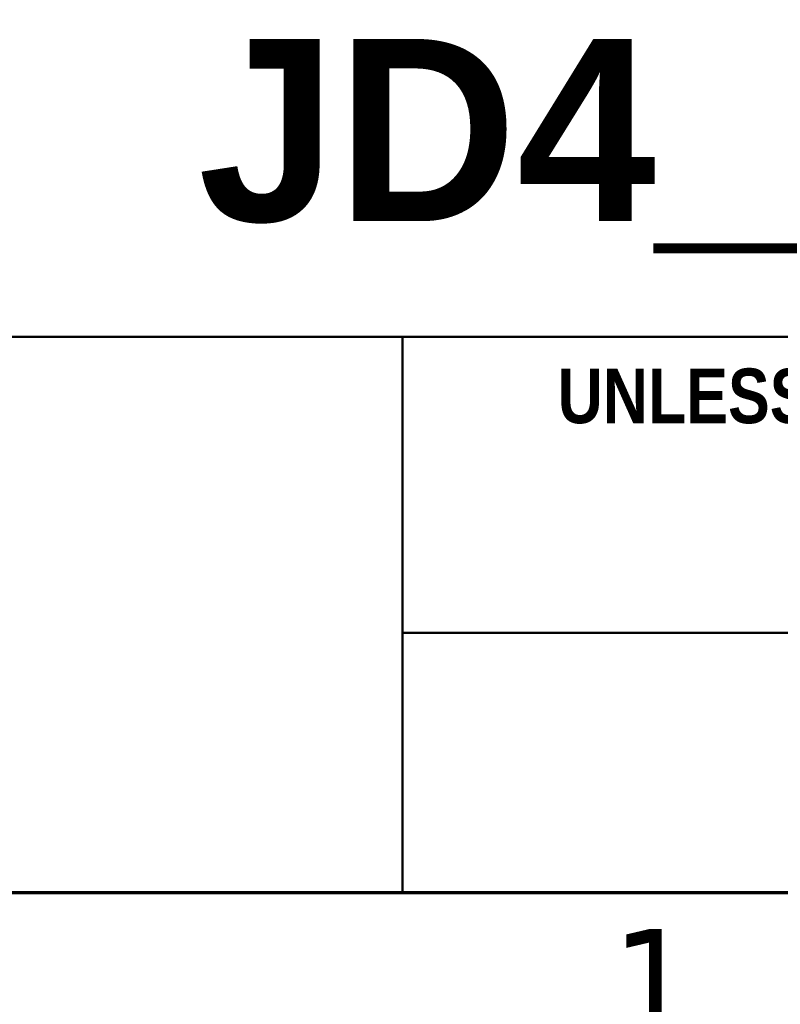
# Model space of a CAD drawing. Header units: inches. Extents: x 0.2 to 29.5, y 0.6 to 18.6.
# Tile 18 of 21: x 24.8 to 26.3, y 0.9 to 2.8. Entities that reach past the tile are written whole.
import ezdxf

# ---------------------------------------------------------------- set-up
doc = ezdxf.new("R2010")
doc.units = ezdxf.units.IN
doc.header["$LTSCALE"] = 1.75
doc.header["$MEASUREMENT"] = 0
doc.layers.add('Border (ANSI)', color=7, linetype='Continuous', lineweight=70)
doc.layers.add('Title (ANSI)', color=7, linetype='Continuous', lineweight=50)
doc.styles.add('Note Text (ANSI)', font='tahoma.ttf')
doc.styles.add('Text Style107', font='arialbd.ttf')
doc.styles.add('Text Style117', font='arialbd.ttf')
doc.styles.add('Text Style47', font='ARIALN.TTF')
doc.styles.add('Text Style50', font='arial.ttf')
doc.styles.add('Text Style55', font='arial.ttf')
doc.styles.add('Text Style59', font='arial.ttf')

# ---------------------------------------------------------------- blocks, each defined once
blk = doc.blocks.new('Borders Default Border')
at = {"layer": 'Border (ANSI)', "flags": 128}
blk.add_lwpolyline([(0.38, 0.62), (0.38, 10.38), (16.62, 10.38), (16.62, 0.62), (0.38, 0.62)], dxfattribs=at)
at = {"layer": 'Border (ANSI)', "insert": (14.8479, 0.46), "char_height": 0.12, "attachment_point": 7, "line_spacing_factor": 1.875, "style": 'Note Text (ANSI)'}
blk.add_mtext('1', dxfattribs=at)
blk = doc.blocks.new('Title Blocks ICD TITLE BLOCK MM CUSTOMER')
at = {"layer": 'Title (ANSI)'}
for p, q in [((7.2663, 7.8022), (11.2614, 7.8022)), ((9.2591, 7.1922), (9.2591, 7.8022)), ((9.2591, 7.4772), (11.2614, 7.4772)), ((11.2614, 7.1921), (3.2614, 7.1921))]:
    blk.add_line(p, q, dxfattribs=at)
at = {"layer": 'Title (ANSI)', "insert": (9.9772, 7.737), "char_height": 0.06, "attachment_point": 5, "style": 'Note Text (ANSI)'}
blk.add_mtext('\\fArial Narrow|b1|i0;\\H0.0600;UNLESS OTHERWISE SPECIFIED', dxfattribs=at)
at = {"layer": 'Title (ANSI)'}
for tag, p, height, style in [('<TITLE_1>_001', (3.6507, 8.3375), 0.09, 'Text Style50'), ('DESIGNER_001', (8.7789, 8.3294), 0.09, 'Text Style50'), ('<DRAWN_DATE>_001', (10.6141, 8.3294), 0.09, 'Text Style50'), ('<PART_NUMBER>_001', (9.0343, 7.9293), 0.2, 'Text Style117'), ('Sheet_Size_001', (7.3651, 7.9055), 0.13, 'Text Style55'), ('<REVISION_NUMBER>_001', (10.7692, 7.8528), 0.18, 'Text Style107'), ('Number_of_sheets_001', (11.097, 7.2619), 0.08, 'Text Style59'), ('COPYRIGHT_YEAR_001', (4.6226, 7.2707), 0.07, 'Text Style47'), ('Sheet_Number_001', (10.8001, 7.2619), 0.08, 'Text Style59'), ('<SCALE>_001', (9.8254, 7.2503), 0.08, 'Text Style59')]:
    blk.add_attdef(tag, p, '', height=height, dxfattribs=dict(at, style=style))

msp = doc.modelspace()

# ---------------------------------------------------------------- block references
at = {"xscale": 1.75, "yscale": 1.75, "zscale": 1.75}
msp.add_blockref('Borders Default Border', (0, 0), dxfattribs=at)
ref = msp.add_blockref('Title Blocks ICD TITLE BLOCK MM CUSTOMER', (9.3776, -11.5011), dxfattribs=dict(xscale=1.75, yscale=1.75, zscale=1.75))
ref.add_attrib('<PART_NUMBER>_001', 'JD4_', (25.18768, 2.37513), dxfattribs={"layer": 'Title (ANSI)', "height": 0.35, "style": 'Text Style117'})

doc.saveas('drawing.dxf')
